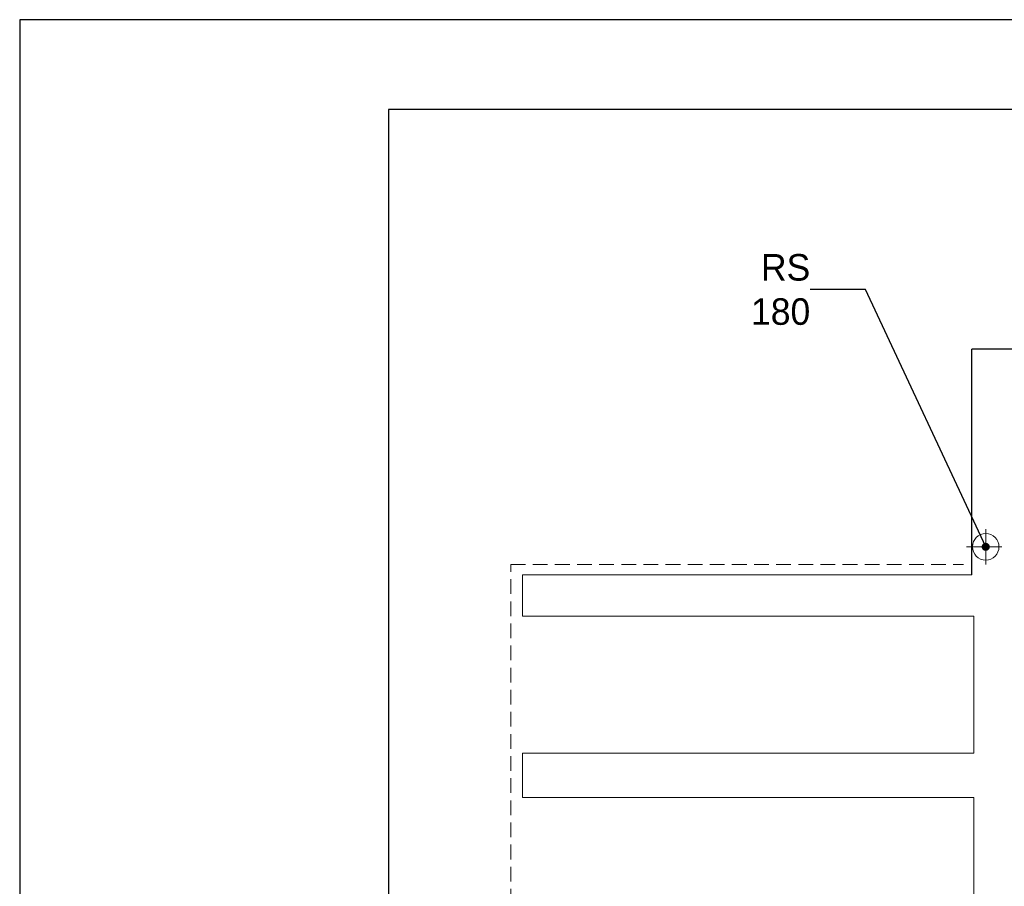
# Model space of a CAD drawing. Header units: millimetres. Extents: x -17429 to 155243, y -2908 to 188569.
# Tile 5 of 113: x -17310 to -10635, y 20913 to 26792. Entities that reach past the tile are written whole.
import ezdxf

# ---------------------------------------------------------------- set-up
doc = ezdxf.new("R2010")
doc.units = ezdxf.units.MM
doc.header["$MEASUREMENT"] = 0
doc.linetypes.add('Krawędzie ukryte', pattern=[150, 100, -50])
doc.layers.get('0').update_dxf_attribs({"lineweight": 5})
doc.layers.add('#podkład', color=252, linetype='Continuous')
doc.layers.add('_TABELA', color=7, linetype='Continuous')
doc.layers.add('arch izolacje_Nr_Pióra__3', color=7, linetype='Continuous', lineweight=13, true_color=0xff6600)
for name, color, linetype, lineweight in [('INWENT ODWODNIENIE_Nr_Pióra__21', 252, 'Continuous', 13), ('INWENT OPISY_Nr_Pióra__21', 252, 'Continuous', 13), ('INWENT.ŚCIANY_Nr_Pióra__1', 252, 'Continuous', 25), ('Istniejące schody_Nr_Pióra__21', 7, 'Continuous', 13)]:
    doc.layers.add(name, color=color, linetype=linetype, lineweight=lineweight)
doc.styles.add('GENERATED_STYLE_4', font='txt')
doc.dimstyles.new('GENERATED_STYLE__6', dxfattribs={"dimtxt": 0.18, "dimasz": 109.44, "dimexe": 0.18, "dimexo": 0.0625, "dimgap": 0.09, "dimtad": 0, "dimtih": 1, "dimtoh": 1, "dimdec": 4, "dimzin": 0, "dimdsep": 46, "dimcen": 0.09, "dimadec": 0, "dimazin": 0, "dimtfac": 1, "dimtdec": 4, "dimtmove": 0, "dimatfit": 3, "dimldrblk": 'ARROWHEAD_11', "dimfxl": 1, "dimtolj": 1, "dimtzin": 0, "dimarcsym": 0})

# ---------------------------------------------------------------- blocks, each defined once
blk = doc.blocks.new('ARROWHEAD_11')
at = {"color": 0, "linetype": 'Continuous', "lineweight": 0}
blk.add_line((0, 0), (-1, 0), dxfattribs=at)
at = {"color": 0, "linetype": 'Continuous', "lineweight": 0, "const_width": 0.25, "flags": 128}
blk.add_lwpolyline([(-0.125, 0, 1), (0.125, 0, 1)], format="xyb", close=True, dxfattribs=at)
blk = doc.blocks.new('gfgf')
at = {"layer": '_TABELA', "color": 7}
for p, q in [((41197.7, 148063.5), (-15802.3, 148063.5)), ((-15802.3, 148063.5), (-15802.3, 118363.5)), ((40597.7, 147453.5), (-13302.3, 147453.5)), ((-13302.3, 147453.5), (-13302.3, 118973.5))]:
    blk.add_line(p, q, dxfattribs=at)
blk = doc.blocks.new('YGGG')
at = {"layer": 'arch izolacje_Nr_Pióra__3', "color": 252, "linetype": 'Continuous'}
for p, q in [((-10855.9, 23025.9), (-13900.9, 23025.9)), ((-13900.9, 23025.9), (-13900.9, 22745.9)), ((-13900.9, 22745.9), (-10840.9, 22745.9)), ((-10840.9, 22745.9), (-10840.9, 21815.9)), ((-13900.9, 21515.9), (-13900.9, 21815.9)), ((-13900.9, 21815.9), (-10840.9, 21815.9)), ((-13900.9, 21515.9), (-10840.9, 21515.9)), ((-10840.9, 21515.9), (-10840.9, 20245.9))]:
    blk.add_line(p, q, dxfattribs=at)
at = {"layer": 'INWENT ODWODNIENIE_Nr_Pióra__21', "color": 252, "linetype": 'Continuous'}
for p, q in [((-10760.9, 23335.9), (-10760.9, 23095.9)), ((-10890.9, 23215.9), (-10650.9, 23215.9))]:
    blk.add_line(p, q, dxfattribs=at)
blk.add_circle((-10760.9, 23215.9), 90, dxfattribs=at)
at = {"layer": 'INWENT.ŚCIANY_Nr_Pióra__1', "color": 252, "linetype": 'Continuous'}
for p in [(-10855.9, 23025.9), (-6625.9, 24555.9)]:
    blk.add_line(p, (-10855.9, 24555.9), dxfattribs=at)
at = {"layer": 'Istniejące schody_Nr_Pióra__21', "color": 252, "linetype": 'Krawędzie ukryte'}
for p, q in [((-13980.9, 18245.9), (-13980.9, 23095.9)), ((-13980.9, 23095.9), (-10910.9, 23095.9))]:
    blk.add_line(p, q, dxfattribs=at)
at = {"layer": 'INWENT OPISY_Nr_Pióra__21', "color": 252, "linetype": 'Continuous', "insert": (-11950.3, 24960.6), "char_height": 180, "width": 692.895, "attachment_point": 6, "style": 'GENERATED_STYLE_4'}
blk.add_mtext('{RS 180}', dxfattribs=at)
at = {"layer": 'INWENT OPISY_Nr_Pióra__21', "color": 252, "linetype": 'Continuous', "annotation_type": 0, "has_hookline": 1, "hookline_direction": 1, "text_width": 428.6}
blk.add_leader([(-10760.9, 23215.9), (-11575.3, 24960.6), (-11950.2, 24960.6)], dimstyle='GENERATED_STYLE__6', dxfattribs=at)

msp = doc.modelspace()

# ---------------------------------------------------------------- block references
at = {"layer": '#podkład'}
msp.add_blockref('YGGG', (0, 0), dxfattribs=at)
msp.add_blockref('gfgf', (-1507.6, -121271.6))

doc.saveas('drawing.dxf')
